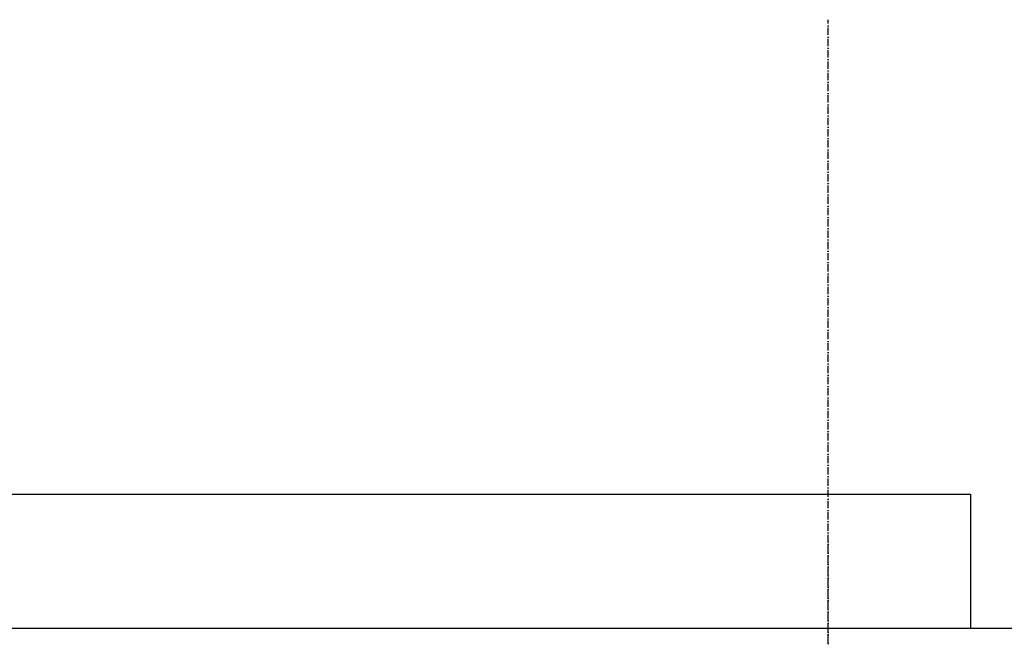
# Model space of a CAD drawing. Header units: centimetres. Extents: x 657501712 to 657529232, y 555122765 to 555182979.
# Tile 65 of 78: x 657509588 to 657510397, y 555124524 to 555125031. Entities that reach past the tile are written whole.
import ezdxf

# ---------------------------------------------------------------- set-up
doc = ezdxf.new("R2010")
doc.units = ezdxf.units.CM
doc.header["$LTSCALE"] = 0.1
doc.linetypes.add('ZKZOK_PW_06_00_300$0$ACAD_ISO04W100', pattern=[30.5, 24, -3, 0.5, -3])
doc.linetypes.add('ZKZOK_PW_06_00_300$0$ACAD_ISO10W100', pattern=[18.5, 12, -3, 0.5, -3])
for name, color, linetype in [('xrefs', 7, 'Continuous'), ('ZKZOK_PW_06_00_300$0$A_GB_300L', 1, 'Continuous'), ('ZKZOK_PW_06_00_300$0$G_GB_030L', 7, 'ZKZOK_PW_06_00_300$0$ACAD_ISO04W100')]:
    doc.layers.add(name, color=color, linetype=linetype)

# ---------------------------------------------------------------- blocks, each defined once
blk = doc.blocks.new('wer')
at = {"layer": 'ZKZOK_PW_06_00_300$0$A_GB_300L', "color": 251}
blk.add_line((3099.974729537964, 7350.000285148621), (37549.97447013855, 7350.000111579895), dxfattribs=at)
blk.add_lwpolyline([(3099.974737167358, 8450.00009059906), (26369.89452362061, 8450.00006389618), (26369.89452171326, 7350.000290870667)], dxfattribs=at)
at = {"layer": 'ZKZOK_PW_06_00_300$0$G_GB_030L', "color": 251, "linetype": 'ZKZOK_PW_06_00_300$0$ACAD_ISO10W100', "ltscale": 50}
for p, q in [((25200.05107116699, -7945.887769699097), (25200.05107498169, 12344.07594203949)), ((25200.05107116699, -7945.887769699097), (25200.05107593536, 12344.07594299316)), ((25200.0510635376, -6540.221335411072), (25200.0510635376, 8099.349181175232)), ((25200.0510635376, -6540.221333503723), (25200.05106544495, 8099.349181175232))]:
    blk.add_line(p, q, dxfattribs=at)

msp = doc.modelspace()

# ---------------------------------------------------------------- block references
at = {"layer": 'xrefs', "xscale": 0.1, "yscale": 0.1, "zscale": 0.1}
msp.add_blockref('wer', (657507732.19427, 555123796.7207938), dxfattribs=at)

doc.saveas('drawing.dxf')
